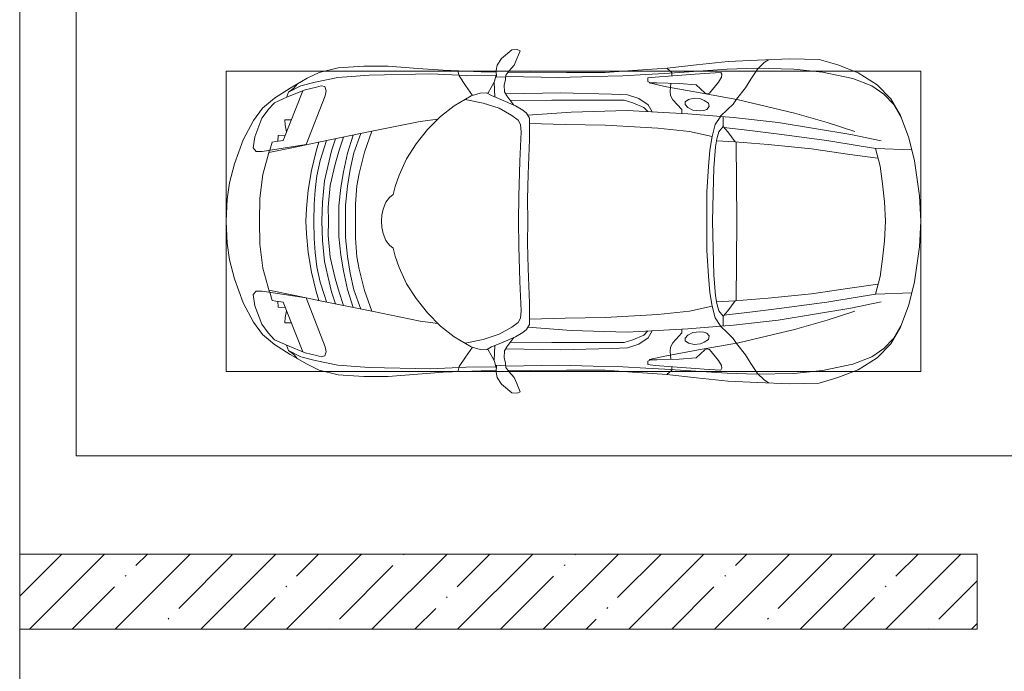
# Model space of a CAD drawing. Header units: millimetres. Extents: x -32229 to 291619, y -13689 to 125138.
# Tile 12 of 256: x -6265 to -1019, y 46025 to 49500. Entities that reach past the tile are written whole.
import ezdxf

# ---------------------------------------------------------------- set-up
doc = ezdxf.new("R2010")
doc.units = ezdxf.units.MM
for name, color, linetype, lineweight in [('A-DETL-GENF-OTLN', 7, 'Continuous', 18), ('A-FLOR-____-OTLN', 7, 'Continuous', 18), ('A-WALL-____-MCUT', 7, 'Continuous', 40), ('A-WALL-____-PATT', 7, 'Continuous', 40), ('C-PRKG-____-OTLN', 7, 'Continuous', 18)]:
    doc.layers.add(name, color=color, linetype=linetype, lineweight=lineweight)

# ---------------------------------------------------------------- blocks, each defined once
blk = doc.blocks.new('АР_Машиноместо - 4900x2400_М__5300х2500_-V39--02 ЭМ')
at = {"layer": 'A-DETL-GENF-OTLN', "color": 253, "lineweight": 13, "true_color": 0xaaaaaa}
for p, q in [((927, 4466.6), (804.4, 4436.7)), ((1114.6, 4493), (927, 4466.6)), ((1250, 4500), (1114.6, 4493)), ((1250, 4500), (1385.4, 4493)), ((1385.4, 4493), (1573, 4466.6)), ((1573, 4466.6), (1695.6, 4436.7)), ((804.4, 4436.7), (686, 4391.6)), ((861.2, 4260.3), (869.3, 4451.1)), ((1638.8, 4260.3), (1630.7, 4451.1)), ((1695.6, 4436.7), (1814, 4391.6)), ((686, 4391.6), (596.3, 4340.6)), ((1814, 4391.6), (1903.7, 4340.6)), ((596.3, 4340.6), (522.5, 4267.9)), ((1146, 4306.7), (1050.4, 4297.3)), ((1250, 4312), (1146, 4306.7)), ((1250, 4312), (1354, 4306.7)), ((1354, 4306.7), (1449.6, 4297.3)), ((1903.7, 4340.6), (1977.5, 4267.9)), ((522.5, 4267.9), (458.6, 4167)), ((955.5, 4283.9), (861, 4259.4)), ((914, 4272.5), (893.6, 4121.6)), ((1050.4, 4297.3), (955.5, 4283.9)), ((1449.6, 4297.3), (1544.5, 4283.9)), ((1544.5, 4283.9), (1639, 4259.4)), ((1586, 4272.5), (1606.4, 4121.6)), ((1977.5, 4267.9), (2041.4, 4167)), ((458.6, 4167), (416.4, 4059.2)), ((2041.4, 4167), (2083.6, 4059.2)), ((893.6, 4121.6), (863.9, 3917.5)), ((1606.4, 4121.6), (1636.1, 3917.5)), ((416.4, 4059.2), (387.4, 3958.4)), ((2083.6, 4059.2), (2112.6, 3958.4)), ((387.4, 3958.4), (384, 3802.9)), ((2112.6, 3958.4), (2116, 3802.9)), ((863.9, 3917.5), (840.1, 3687.8)), ((1636.1, 3917.5), (1659.9, 3687.8)), ((384, 3802.9), (390.2, 3630)), ((2116, 3802.9), (2109.8, 3630)), ((403.8, 3665.5), (388.1, 3688.4)), ((840.1, 3687.8), (826.6, 3509.6)), ((1659.9, 3687.8), (1673.4, 3509.6)), ((2096.2, 3665.5), (2111.9, 3688.4)), ((390.2, 3630), (397.1, 3474.2)), ((438.6, 3629.8), (403.8, 3665.5)), ((491.4, 3594.2), (438.6, 3629.8)), ((2008.6, 3594.2), (2061.4, 3629.8)), ((2061.4, 3629.8), (2096.2, 3665.5)), ((2109.8, 3630), (2102.9, 3474.2)), ((537.9, 3567), (491.4, 3594.2)), ((598.3, 3518.6), (537.9, 3567)), ((1901.7, 3518.6), (1962.1, 3567)), ((1962.1, 3567), (2008.6, 3594.2)), ((624.9, 3501.2), (598.3, 3518.6)), ((1250, 3520.1), (827.2, 3517.2)), ((1250, 3520.1), (1672.8, 3517.2)), ((1875.1, 3501.2), (1901.7, 3518.6)), ((397.1, 3474.2), (415.7, 3305.9)), ((654.7, 3470.4), (624.9, 3501.2)), ((690.2, 3433.7), (654.7, 3470.4)), ((676.4, 3260.1), (695.7, 3502.8)), ((744.3, 3447), (773.2, 3472.4)), ((773.2, 3472.4), (825.6, 3512.1)), ((825.6, 3512.1), (821, 3413)), ((1674.4, 3512.1), (1679, 3413)), ((1726.8, 3472.4), (1674.4, 3512.1)), ((1755.7, 3447), (1726.8, 3472.4)), ((1823.6, 3260.1), (1804.3, 3502.8)), ((1809.8, 3433.7), (1845.3, 3470.4)), ((1845.3, 3470.4), (1875.1, 3501.2)), ((2102.9, 3474.2), (2084.3, 3305.9)), ((456.6, 3434.5), (466.2, 3441.1)), ((462.2, 3347.3), (456.6, 3434.5)), ((466.2, 3441.1), (481.5, 3439.1)), ((481.5, 3439.1), (508, 3422.8)), ((508, 3422.8), (566.8, 3375.1)), ((744.1, 3447.2), (691.3, 3447.2)), ((773, 3424.2), (744.1, 3447.2)), ((811.1, 3414.8), (773, 3424.2)), ((853.3, 3407.2), (811.1, 3414.8)), ((1646.7, 3407.2), (1688.9, 3414.8)), ((1688.9, 3414.8), (1727, 3424.2)), ((1727, 3424.2), (1755.7, 3447)), ((1755.7, 3447.2), (1808.7, 3447.2)), ((1992, 3422.8), (1933.2, 3375.1)), ((2018.5, 3439.1), (1992, 3422.8)), ((2033.8, 3441.1), (2018.5, 3439.1)), ((2043.4, 3434.5), (2033.8, 3441.1)), ((2037.8, 3347.3), (2043.4, 3434.5)), ((569.7, 3360.7), (564.6, 3349.7)), ((566.8, 3375.1), (569.7, 3360.7)), ((605.2, 3346.8), (620, 3369.3)), ((620, 3369.3), (638.7, 3372.5)), ((638.7, 3372.5), (654.1, 3360.7)), ((654.1, 3360.7), (658.7, 3344.5)), ((965.3, 3397.8), (853.3, 3407.2)), ((1102.5, 3394.3), (965.3, 3397.8)), ((1250, 3391.3), (1102.5, 3394.3)), ((1250, 3391.3), (1397.5, 3394.3)), ((1397.5, 3394.3), (1534.7, 3397.8)), ((1534.7, 3397.8), (1646.7, 3407.2)), ((1845.9, 3360.7), (1841.3, 3344.5)), ((1861.3, 3372.5), (1845.9, 3360.7)), ((1880, 3369.3), (1861.3, 3372.5)), ((1894.8, 3346.8), (1880, 3369.3)), ((1933.2, 3375.1), (1930.3, 3360.7)), ((1930.3, 3360.7), (1935.4, 3349.7)), ((415.7, 3305.9), (432.8, 3149.3)), ((474.8, 3179.9), (462.2, 3347.3)), ((564.6, 3349.7), (522.2, 3303.2)), ((593.6, 3292.5), (597.1, 3327.4)), ((597.1, 3327.4), (605.2, 3346.8)), ((661.1, 3321.2), (657.2, 3286.3)), ((658.7, 3344.5), (661.1, 3321.2)), ((1841.3, 3344.5), (1838.9, 3321.2)), ((1838.9, 3321.2), (1842.8, 3286.3)), ((1902.9, 3327.4), (1894.8, 3346.8)), ((1906.4, 3292.5), (1902.9, 3327.4)), ((1935.4, 3349.7), (1977.8, 3303.2)), ((2025.2, 3179.9), (2037.8, 3347.3)), ((2084.3, 3305.9), (2067.1, 3148.3)), ((522.2, 3303.2), (515.3, 3213.7)), ((599.8, 3262.3), (593.6, 3292.5)), ((612.1, 3245.7), (599.8, 3262.3)), ((643.2, 3259.9), (626.8, 3246.1)), ((657.2, 3286.3), (643.2, 3259.9)), ((659.3, 2936), (676.4, 3260.1)), ((1840.7, 2936), (1823.6, 3260.1)), ((1842.8, 3286.3), (1856.8, 3259.9)), ((1856.8, 3259.9), (1873.2, 3246.1)), ((1887.9, 3245.7), (1900.2, 3262.3)), ((1900.2, 3262.3), (1906.4, 3292.5)), ((1977.8, 3303.2), (1984.7, 3213.7)), ((515.3, 3213.7), (510.9, 3094.6)), ((654.5, 3228.1), (601.7, 3179.4)), ((626.8, 3246.1), (612.1, 3245.7)), ((674.6, 3227.6), (654.5, 3228.1)), ((1825.4, 3227.6), (1845.5, 3228.1)), ((1845.5, 3228.1), (1898.3, 3179.4)), ((1873.2, 3246.1), (1887.9, 3245.7)), ((1984.7, 3213.7), (1989.1, 3094.6)), ((432.8, 3149.3), (446, 2964.8)), ((456.9, 3174.2), (432.9, 3148.3)), ((475.2, 3173.5), (456.9, 3174.2)), ((480.8, 3085), (474.8, 3179.9)), ((558.4, 3165.4), (513.6, 3168)), ((579.5, 3167.7), (558.4, 3165.4)), ((601.7, 3179.4), (579.5, 3167.7)), ((1898.3, 3179.4), (1920.5, 3167.7)), ((1920.5, 3167.7), (1941.6, 3165.4)), ((1941.6, 3165.4), (1986.4, 3168)), ((2019.2, 3085), (2025.2, 3179.9)), ((2024.8, 3173.5), (2043.1, 3174.2)), ((2043.1, 3174.2), (2067.1, 3148.3)), ((2067.2, 3149.3), (2054, 2964.8)), ((485.6, 3046.1), (480.8, 3085)), ((504.5, 3046.6), (485.6, 3046.1)), ((512.2, 3061.4), (504.5, 3046.6)), ((510.9, 3094.6), (512.2, 3061.4)), ((665.1, 3046.1), (643.6, 3024.6)), ((1834.9, 3046.1), (1856.4, 3024.6)), ((1989.1, 3094.6), (1987.8, 3061.4)), ((1987.8, 3061.4), (1995.5, 3046.6)), ((1995.5, 3046.6), (2014.4, 3046.1)), ((2014.4, 3046.1), (2019.2, 3085)), ((643.6, 3024.6), (618.7, 2966.7)), ((1856.4, 3024.6), (1881.3, 2966.7)), ((446, 2964.8), (456.1, 2818.3)), ((618.7, 2966.7), (604.4, 2919.4)), ((1881.3, 2966.7), (1895.6, 2919.4)), ((2054, 2964.8), (2043.9, 2818.3)), ((604.4, 2919.4), (604.4, 2850.8)), ((667.8, 2638.3), (659.3, 2936)), ((1832.2, 2638.3), (1840.7, 2936)), ((1895.6, 2919.4), (1895.6, 2850.8)), ((604.4, 2850.8), (603.5, 2534.3)), ((1895.6, 2850.8), (1896.5, 2534.3)), ((456.1, 2818.3), (456.8, 2613.6)), ((2043.9, 2818.3), (2043.2, 2613.6)), ((684.8, 2406.5), (667.8, 2638.3)), ((1815.2, 2406.5), (1832.2, 2638.3)), ((456.8, 2613.6), (454.5, 2423.6)), ((2043.2, 2613.6), (2045.5, 2423.6)), ((603.5, 2534.3), (606.1, 2314.9)), ((1896.5, 2534.3), (1893.9, 2314.9)), ((454.5, 2423.6), (456, 2301.1)), ((700.6, 2415.4), (672.8, 2399.7)), ((813.8, 2416.7), (700.6, 2415.4)), ((999.2, 2409.3), (813.8, 2416.7)), ((1500.8, 2409.3), (1686.2, 2416.7)), ((1686.2, 2416.7), (1799.4, 2415.4)), ((1799.4, 2415.4), (1827.2, 2399.7)), ((2045.5, 2423.6), (2044, 2301.1)), ((341.2, 2366.2), (333.1, 2350.6)), ((384.4, 2347.9), (341.2, 2366.2)), ((656.7, 2380.3), (633.8, 2340.5)), ((672.8, 2399.7), (656.7, 2380.3)), ((734.3, 2368.8), (710, 2355.4)), ((772.7, 2371.5), (734.3, 2368.8)), ((929.1, 2364.1), (772.7, 2371.5)), ((1115.2, 2358.7), (929.1, 2364.1)), ((1132.7, 2404.6), (999.2, 2409.3)), ((1250, 2406.6), (1132.7, 2404.6)), ((1250, 2406.6), (1367.3, 2404.6)), ((1367.3, 2404.6), (1500.8, 2409.3)), ((1384.8, 2358.7), (1570.9, 2364.1)), ((1570.9, 2364.1), (1727.3, 2371.5)), ((1727.3, 2371.5), (1765.7, 2368.8)), ((1765.7, 2368.8), (1790, 2355.4)), ((1827.2, 2399.7), (1843.3, 2380.3)), ((1843.3, 2380.3), (1866.2, 2340.5)), ((2115.6, 2347.9), (2158.8, 2366.2)), ((2158.8, 2366.2), (2166.9, 2350.6)), ((333.1, 2350.6), (335.2, 2322.3)), ((335.2, 2322.3), (381.7, 2266.4)), ((417.4, 2333.8), (384.4, 2347.9)), ((449.8, 2306.1), (417.4, 2333.8)), ((630.6, 2332.9), (580.6, 2296)), ((633.8, 2340.5), (600.8, 2263)), ((685.1, 2322.3), (647.3, 2254.2)), ((710, 2355.4), (685.1, 2322.3)), ((1250, 2357.8), (1115.2, 2358.7)), ((1250, 2357.8), (1384.8, 2358.7)), ((1790, 2355.4), (1814.9, 2322.3)), ((1814.9, 2322.3), (1852.7, 2254.2)), ((1866.2, 2340.5), (1899.2, 2263)), ((1869.4, 2332.9), (1919.4, 2296)), ((2050.2, 2306.1), (2082.6, 2333.8)), ((2082.6, 2333.8), (2115.6, 2347.9)), ((2164.8, 2322.3), (2118.3, 2266.4)), ((2166.9, 2350.6), (2164.8, 2322.3)), ((381.7, 2266.4), (417.4, 2243.4)), ((470, 2290), (449.8, 2306.1)), ((493.6, 2288.6), (470, 2290)), ((482, 2235.6), (479.1, 2288.7)), ((523.3, 2281.2), (493.6, 2288.6)), ((559, 2282.6), (523.3, 2281.2)), ((580.6, 2296), (559, 2282.6)), ((600.8, 2263), (579.9, 2213.8)), ((1899.2, 2263), (1920.1, 2213.8)), ((1919.4, 2296), (1941, 2282.6)), ((1941, 2282.6), (1976.7, 2281.2)), ((1976.7, 2281.2), (2006.4, 2288.6)), ((2006.4, 2288.6), (2030, 2290)), ((2018, 2235.6), (2020.9, 2288.7)), ((2030, 2290), (2050.2, 2306.1)), ((2118.3, 2266.4), (2082.6, 2243.4)), ((417.4, 2243.4), (445.1, 2238.7)), ((445.1, 2238.7), (481.8, 2239.5)), ((453, 2159.1), (455, 2238.9)), ((505.1, 2230), (467.5, 2239.2)), ((536.7, 2211.8), (505.1, 2230)), ((586.6, 2231.3), (510.1, 2227.1)), ((564.3, 2195.4), (536.7, 2211.8)), ((579.9, 2213.8), (564.9, 2186.5)), ((647.3, 2254.2), (619.7, 2168.6)), ((1852.7, 2254.2), (1880.3, 2168.6)), ((1913.4, 2231.3), (1989.9, 2227.1)), ((1920.1, 2213.8), (1935.1, 2186.5)), ((1935.7, 2195.4), (1963.3, 2211.8)), ((1963.3, 2211.8), (1994.9, 2230)), ((1994.9, 2230), (2032.5, 2239.2)), ((2054.9, 2238.7), (2018.2, 2239.5)), ((2047, 2159.1), (2045, 2238.9)), ((2082.6, 2243.4), (2054.9, 2238.7)), ((444.9, 1956.8), (453, 2159.1)), ((567.1, 2153.8), (564.3, 2195.4)), ((580.7, 2105.7), (567.1, 2153.8)), ((619.7, 2168.6), (600.3, 2072.7)), ((1880.3, 2168.6), (1899.7, 2072.7)), ((1919.3, 2105.7), (1932.9, 2153.8)), ((1932.9, 2153.8), (1935.7, 2195.4)), ((2055.1, 1956.8), (2047, 2159.1)), ((578.8, 2112.6), (525.5, 2074.6)), ((634.6, 2015), (580.7, 2105.7)), ((1865.4, 2015), (1919.3, 2105.7)), ((1921.2, 2112.6), (1974.5, 2074.6)), ((525.5, 2074.6), (475.1, 2041)), ((1974.5, 2074.6), (2024.9, 2041)), ((475.1, 2041), (447.5, 2034.4)), ((690.7, 1941.6), (634.6, 2015)), ((1809.3, 1941.6), (1865.4, 2015)), ((2024.9, 2041), (2052.5, 2034.4)), ((434.8, 1820.7), (444.9, 1956.8)), ((761.1, 1871.7), (690.7, 1941.6)), ((1738.9, 1871.7), (1809.3, 1941.6)), ((2065.2, 1820.7), (2055.1, 1956.8)), ((718.3, 1834.2), (705.7, 1926.7)), ((1781.7, 1834.2), (1794.3, 1926.7)), ((837.5, 1812.1), (761.1, 1871.7)), ((1662.5, 1812.1), (1738.9, 1871.7)), ((422, 1662.9), (434.8, 1820.7)), ((770, 1576.5), (718.3, 1834.2)), ((917, 1761.1), (837.5, 1812.1)), ((1583, 1761.1), (1662.5, 1812.1)), ((1730, 1576.5), (1781.7, 1834.2)), ((2078, 1662.9), (2065.2, 1820.7)), ((1004.2, 1721.4), (917, 1761.1)), ((1495.8, 1721.4), (1583, 1761.1)), ((1064.9, 1700.5), (1004.2, 1721.4)), ((1107.2, 1689.8), (1064.9, 1700.5)), ((1123.5, 1670.9), (1107.2, 1689.8)), ((1376.5, 1670.9), (1392.8, 1689.8)), ((1392.8, 1689.8), (1435.1, 1700.5)), ((1435.1, 1700.5), (1495.8, 1721.4)), ((422, 1534.1), (422, 1662.9)), ((1147.5, 1650.5), (1123.5, 1670.9)), ((1184.7, 1635.7), (1147.5, 1650.5)), ((1217.8, 1629.1), (1184.7, 1635.7)), ((1217.8, 1629.1), (1250, 1626.8)), ((1282.2, 1629.1), (1250, 1626.8)), ((1282.2, 1629.1), (1315.3, 1635.7)), ((1315.3, 1635.7), (1352.5, 1650.5)), ((1352.5, 1650.5), (1376.5, 1670.9)), ((2078, 1534.1), (2078, 1662.9)), ((826.8, 1300.9), (770, 1576.5)), ((881.7, 1536.4), (770, 1576.5)), ((1618.3, 1536.4), (1730, 1576.5)), ((1673.2, 1300.9), (1730, 1576.5)), ((430.8, 1396.6), (422, 1534.1)), ((994.9, 1509.3), (881.7, 1536.4)), ((1505.1, 1509.3), (1618.3, 1536.4)), ((2069.2, 1396.6), (2078, 1534.1)), ((884.3, 1480.8), (782, 1518.1)), ((887, 1446.5), (790.4, 1477.3)), ((973.4, 1459.7), (884.3, 1480.8)), ((1060, 1496.1), (994.9, 1509.3)), ((1159.3, 1489.1), (1060, 1496.1)), ((1250, 1488.3), (1159.3, 1489.1)), ((1250, 1488.3), (1340.7, 1489.1)), ((1340.7, 1489.1), (1440, 1496.1)), ((1440, 1496.1), (1505.1, 1509.3)), ((1526.6, 1459.7), (1615.7, 1480.8)), ((1613, 1446.5), (1709.6, 1477.3)), ((1615.7, 1480.8), (1718, 1518.1)), ((871.4, 1401.1), (800.5, 1424.6)), ((986.2, 1425.6), (887, 1446.5)), ((1061.9, 1445.7), (973.4, 1459.7)), ((1070, 1410.4), (986.2, 1425.6)), ((1163.9, 1435.1), (1061.9, 1445.7)), ((1250, 1435.1), (1163.9, 1435.1)), ((1250, 1435.1), (1336.1, 1435.1)), ((1336.1, 1435.1), (1438.1, 1445.7)), ((1430, 1410.4), (1513.8, 1425.6)), ((1438.1, 1445.7), (1526.6, 1459.7)), ((1513.8, 1425.6), (1613, 1446.5)), ((1628.6, 1401.1), (1699.5, 1424.6)), ((455.7, 1296.1), (430.8, 1396.6)), ((873.8, 1361.2), (809.9, 1383.1)), ((945.3, 1380.6), (871.4, 1401.1)), ((1059, 1354.8), (945.3, 1380.6)), ((1168.3, 1399.8), (1070, 1410.4)), ((1250, 1400.1), (1168.3, 1399.8)), ((1250, 1400.1), (1331.7, 1399.8)), ((1331.7, 1399.8), (1430, 1410.4)), ((1441, 1354.8), (1554.7, 1380.6)), ((1554.7, 1380.6), (1628.6, 1401.1)), ((1626.2, 1361.2), (1690.1, 1383.1)), ((2044.3, 1296.1), (2069.2, 1396.6)), ((527.2, 1305.2), (531.8, 1326)), ((531.8, 1326), (554.4, 1333.3)), ((554.4, 1333.3), (580.7, 1327.1)), ((580.7, 1327.1), (841.1, 1225.9)), ((859.1, 1321.2), (819.9, 1334.4)), ((925.2, 1301.6), (859.1, 1321.2)), ((958.3, 1341.1), (873.8, 1361.2)), ((1035, 1323.2), (958.3, 1341.1)), ((1148.3, 1312.4), (1035, 1323.2)), ((1174.5, 1344.2), (1059, 1354.8)), ((1250, 1309.3), (1148.3, 1312.4)), ((1250, 1344.9), (1174.5, 1344.2)), ((1250, 1344.9), (1325.5, 1344.2)), ((1250, 1309.3), (1351.7, 1312.4)), ((1325.5, 1344.2), (1441, 1354.8)), ((1351.7, 1312.4), (1465, 1323.2)), ((1465, 1323.2), (1541.7, 1341.1)), ((1541.7, 1341.1), (1626.2, 1361.2)), ((1574.8, 1301.6), (1640.9, 1321.2)), ((1640.9, 1321.2), (1680.1, 1334.4)), ((1919.3, 1327.1), (1658.9, 1225.9)), ((1945.6, 1333.3), (1919.3, 1327.1)), ((1968.2, 1326), (1945.6, 1333.3)), ((1972.8, 1305.2), (1968.2, 1326)), ((487.4, 1232.1), (455.7, 1296.1)), ((535, 1280.6), (527.2, 1305.2)), ((548.2, 1220.1), (535, 1280.6)), ((853.8, 1167.4), (826.8, 1300.9)), ((876.3, 1278.7), (828.3, 1293.7)), ((978.6, 1254.6), (876.3, 1278.7)), ((1007.1, 1283.7), (925.2, 1301.6)), ((1083.6, 1274.6), (1007.1, 1283.7)), ((1159.1, 1267.9), (1083.6, 1274.6)), ((1250, 1266.6), (1159.1, 1267.9)), ((1250, 1266.6), (1340.9, 1267.9)), ((1340.9, 1267.9), (1416.4, 1274.6)), ((1416.4, 1274.6), (1492.9, 1283.7)), ((1492.9, 1283.7), (1574.8, 1301.6)), ((1521.4, 1254.6), (1623.7, 1278.7)), ((1623.7, 1278.7), (1671.7, 1293.7)), ((1646.2, 1167.4), (1673.2, 1300.9)), ((1951.8, 1220.1), (1965, 1280.6)), ((1965, 1280.6), (1972.8, 1305.2)), ((2012.6, 1232.1), (2044.3, 1296.1)), ((539.3, 1140.4), (487.4, 1232.1)), ((586.9, 1126.3), (548.2, 1220.1)), ((841.1, 1225.9), (877.7, 991.4)), ((1084.1, 1236), (978.6, 1254.6)), ((1182.5, 1227.5), (1084.1, 1236)), ((1250, 1223.7), (1182.5, 1227.5)), ((1250, 1223.7), (1317.5, 1227.5)), ((1317.5, 1227.5), (1415.9, 1236)), ((1415.9, 1236), (1521.4, 1254.6)), ((1658.9, 1225.9), (1622.3, 991.4)), ((1913.1, 1126.3), (1951.8, 1220.1)), ((1960.7, 1140.4), (2012.6, 1232.1)), ((540.4, 1159.6), (516.2, 1180.5)), ((561.3, 1132.6), (540.4, 1159.6)), ((882.6, 1027.5), (853.8, 1167.4)), ((1617.4, 1027.5), (1646.2, 1167.4)), ((1938.7, 1132.6), (1959.6, 1159.6)), ((1959.6, 1159.6), (1983.8, 1180.5)), ((593.2, 1056.8), (539.3, 1140.4)), ((589, 1121.6), (561.3, 1132.6)), ((617.9, 1057.3), (586.9, 1126.3)), ((1882.1, 1057.3), (1913.1, 1126.3)), ((1906.8, 1056.8), (1960.7, 1140.4)), ((1911, 1121.6), (1938.7, 1132.6)), ((647.2, 992.8), (593.2, 1056.8)), ((654.7, 1024.4), (617.9, 1057.3)), ((1845.3, 1024.4), (1882.1, 1057.3)), ((1852.8, 992.8), (1906.8, 1056.8)), ((700.9, 989.1), (655, 1024.3)), ((1000.2, 994.5), (871.4, 1031.3)), ((1499.8, 994.5), (1628.6, 1031.3)), ((1799.1, 989.1), (1845, 1024.3)), ((711.9, 946.2), (647.2, 992.8)), ((800.1, 952.6), (700.9, 989.1)), ((815.8, 891), (711.9, 946.2)), ((859, 944.1), (800.1, 952.6)), ((877.7, 958.9), (859, 944.1)), ((877.7, 991.4), (877.7, 958.9)), ((1127.4, 979.8), (1000.2, 994.5)), ((1250, 977.6), (1127.4, 979.8)), ((1250, 977.6), (1372.6, 979.8)), ((1372.6, 979.8), (1499.8, 994.5)), ((1622.3, 991.4), (1622.3, 958.9)), ((1622.3, 958.9), (1641, 944.1)), ((1641, 944.1), (1699.9, 952.6)), ((1684.2, 891), (1788.1, 946.2)), ((1699.9, 952.6), (1799.1, 989.1)), ((1788.1, 946.2), (1852.8, 992.8)), ((943.3, 845.1), (815.8, 891)), ((1044.2, 818.6), (943.3, 845.1)), ((1455.8, 818.6), (1556.7, 845.1)), ((1556.7, 845.1), (1684.2, 891)), ((1132.7, 806), (1044.2, 818.6)), ((1250, 800), (1132.7, 806)), ((1250, 800), (1367.3, 806)), ((1367.3, 806), (1455.8, 818.6))]:
    blk.add_line(p, q, dxfattribs=at)
at = {"layer": 'A-DETL-GENF-OTLN', "color": 254, "lineweight": 13, "true_color": 0xd4d4d4}
for p, q in [((625, 4354.8), (571.5, 4303.1)), ((696.3, 4395.8), (625, 4354.8)), ((1803.7, 4395.8), (1875, 4354.8)), ((1875, 4354.8), (1928.5, 4303.1)), ((571.5, 4303.1), (527.8, 4239.8)), ((1928.5, 4303.1), (1972.2, 4239.8)), ((786.9, 4128.3), (821.1, 4289.8)), ((849, 4182.8), (861.2, 4260.3)), ((1651, 4182.8), (1638.8, 4260.3)), ((1713.1, 4128.3), (1678.9, 4289.8)), ((527.8, 4239.8), (488.6, 4138.1)), ((1972.2, 4239.8), (2011.4, 4138.1)), ((722.7, 4001.8), (771.7, 4149.8)), ((819.4, 4000.8), (849, 4182.8)), ((1680.6, 4000.8), (1651, 4182.8)), ((1777.3, 4001.8), (1728.3, 4149.8)), ((488.6, 4138.1), (454.7, 3976.8)), ((723.2, 3741.5), (786.9, 4128.3)), ((1776.8, 3741.5), (1713.1, 4128.3)), ((2011.4, 4138.1), (2045.3, 3976.8)), ((673.6, 3827.1), (722.7, 4001.8)), ((785.7, 3746.6), (819.4, 4000.8)), ((1714.3, 3746.6), (1680.6, 4000.8)), ((1826.4, 3827.1), (1777.3, 4001.8)), ((454.7, 3976.8), (438.6, 3823.4)), ((2045.3, 3976.8), (2061.4, 3823.4)), ((438.6, 3823.4), (434.2, 3623.7)), ((602.3, 3530.2), (673.6, 3827.1)), ((1897.7, 3530.2), (1826.4, 3827.1)), ((2061.4, 3823.4), (2065.8, 3623.7)), ((695.7, 3502.8), (723.2, 3741.5)), ((765.5, 3589.1), (785.7, 3746.6)), ((1734.5, 3589.1), (1714.3, 3746.6)), ((1804.3, 3502.8), (1776.8, 3741.5)), ((434.2, 3623.7), (439.5, 3468.5)), ((2065.8, 3623.7), (2060.5, 3468.5)), ((749.1, 3450.8), (765.5, 3589.1)), ((1750.9, 3450.8), (1734.5, 3589.1)), ((564, 3316.2), (602.3, 3530.2)), ((1936, 3316.2), (1897.7, 3530.2)), ((439.5, 3468.5), (462, 3136.6)), ((2060.5, 3468.5), (2038, 3136.6)), ((734.6, 3405.8), (688.5, 3435.5)), ((1765.4, 3405.8), (1811.5, 3435.5)), ((797.1, 3388.2), (734.6, 3405.8)), ((771.7, 3268.5), (797.1, 3388.2)), ((870, 3377.1), (797.1, 3388.2)), ((957.1, 3368.9), (870, 3377.1)), ((1093.5, 3360.7), (957.1, 3368.9)), ((1250, 3360.7), (1093.5, 3360.7)), ((1250, 3360.7), (1406.5, 3360.7)), ((1406.5, 3360.7), (1542.9, 3368.9)), ((1542.9, 3368.9), (1630, 3377.1)), ((1630, 3377.1), (1702.9, 3388.2)), ((1702.9, 3388.2), (1765.4, 3405.8)), ((1728.3, 3268.5), (1702.9, 3388.2)), ((532.7, 3145.9), (564, 3316.2)), ((1967.3, 3145.9), (1936, 3316.2)), ((752.8, 3099), (771.7, 3268.5)), ((1747.2, 3099), (1728.3, 3268.5)), ((462, 3136.6), (466.3, 3036.3)), ((512.5, 3053.2), (532.7, 3145.9)), ((737.8, 2818.3), (752.8, 3099)), ((1762.2, 2818.3), (1747.2, 3099)), ((1987.5, 3053.2), (1967.3, 3145.9)), ((2038, 3136.6), (2033.7, 3036.3)), ((595.2, 2997.9), (629, 3048.1)), ((629, 3048.1), (666.7, 3069.7)), ((1871, 3048.1), (1833.3, 3069.7)), ((1904.8, 2997.9), (1871, 3048.1)), ((466.3, 3036.3), (473.9, 2913.7)), ((575.7, 2937.4), (595.2, 2997.9)), ((1924.3, 2937.4), (1904.8, 2997.9)), ((2033.7, 3036.3), (2026.1, 2913.7)), ((473.9, 2913.7), (477.8, 2754.7)), ((571.6, 2853.3), (575.7, 2937.4)), ((1928.4, 2853.3), (1924.3, 2937.4)), ((2026.1, 2913.7), (2022.2, 2754.7)), ((564.4, 2580.5), (571.6, 2853.3)), ((1935.6, 2580.5), (1928.4, 2853.3)), ((733.8, 2606.7), (737.8, 2818.3)), ((1766.2, 2606.7), (1762.2, 2818.3)), ((477.8, 2754.7), (483.3, 2571.4)), ((2022.2, 2754.7), (2016.7, 2571.4)), ((483.3, 2571.4), (478, 2290)), ((570.6, 2291.4), (564.4, 2580.5)), ((728.4, 2415.7), (733.8, 2606.7)), ((1771.6, 2415.7), (1766.2, 2606.7)), ((1929.4, 2291.4), (1935.6, 2580.5)), ((2016.7, 2571.4), (2022, 2290)), ((471.8, 2077.7), (474.5, 2239.3)), ((2028.2, 2077.7), (2025.5, 2239.3)), ((462.8, 1889.5), (471.8, 2077.7)), ((2037.2, 1889.5), (2028.2, 2077.7)), ((470.9, 1561.4), (462.8, 1889.5)), ((2029.1, 1561.4), (2037.2, 1889.5)), ((483.4, 1395.6), (470.9, 1561.4)), ((2016.6, 1395.6), (2029.1, 1561.4)), ((507.4, 1274.3), (483.4, 1395.6)), ((1992.6, 1274.3), (2016.6, 1395.6)), ((527.9, 1198.6), (507.4, 1274.3)), ((1972.1, 1198.6), (1992.6, 1274.3)), ((818.8, 1102.9), (554, 1208.1)), ((1681.2, 1102.9), (1946, 1208.1)), ((561.7, 1132.1), (527.9, 1198.6)), ((1938.3, 1132.1), (1972.1, 1198.6)), ((709.1, 1112.7), (708.2, 1146.9)), ((737.7, 1113.6), (709.1, 1112.7)), ((772.6, 1121.3), (737.7, 1113.6)), ((792.9, 1076.2), (791.2, 1114.5)), ((824.1, 1063.7), (818.8, 1102.9)), ((1675.9, 1063.7), (1681.2, 1102.9)), ((1707.1, 1076.2), (1708.8, 1114.5)), ((1727.4, 1121.3), (1762.3, 1113.6)), ((1762.3, 1113.6), (1790.9, 1112.7)), ((1790.9, 1112.7), (1791.8, 1146.9)), ((823.3, 1074.4), (792.9, 1076.2)), ((827.7, 1045), (824.1, 1063.7)), ((1672.3, 1045), (1675.9, 1063.7)), ((1676.7, 1074.4), (1707.1, 1076.2)), ((871.3, 1031.9), (827.7, 1045)), ((1628.7, 1031.9), (1672.3, 1045))]:
    blk.add_line(p, q, dxfattribs=at)
at = {"layer": 'C-PRKG-____-OTLN', "color": 253, "lineweight": 13, "true_color": 0xaaaaaa}
for p, q in [((2500, 0), (2500, 5300)), ((450, 4500), (2050, 4500)), ((450, 800), (450, 4500)), ((2050, 800), (2050, 4500)), ((450, 800), (2050, 800)), ((2500, 0), (0, 0))]:
    blk.add_line(p, q, dxfattribs=at)
blk = doc.blocks.new('Наметкина 10_РД_АР_П_отсоединено_rvt-1--02 ЭМ')
at = {"layer": 'A-WALL-____-PATT', "lineweight": 5, "true_color": 0xaaaaaa}
h = blk.add_hatch(dxfattribs=at)
h.set_pattern_fill('FP_3', color=253, style=0, pattern_type=2)
h.set_pattern_definition([(45, (0, 0), (-228.0985, 228.0985), []), (45, (228.1, 0), (-228.0985, 228.0985), [403.225, -80.645, 6.706, -73.939])])
h.paths.add_polyline_path([(-1164.7, 46250), (-1164.7, 46650), (-6264.7, 46650), (-6264.7, 46250), (-5908.8, 46250)])
at = {"layer": 'A-FLOR-____-OTLN', "color": 253, "lineweight": 13, "true_color": 0xaaaaaa}
for p, q in [((-6264.7, 52575), (-6264.7, 46650)), ((-6264.7, 46650), (-6264.7, 52575)), ((-6264.7, 46250), (-6264.7, 41100)), ((-6264.7, 41100), (-6264.7, 46250))]:
    blk.add_line(p, q, dxfattribs=at)
at = {"layer": 'A-WALL-____-MCUT', "color": 253, "lineweight": 13, "true_color": 0xaaaaaa}
for p, q in [((-1164.7, 46650), (-6264.7, 46650)), ((-6264.7, 46650), (-6264.7, 46250)), ((-1164.7, 46250), (-1164.7, 46650)), ((-6264.7, 46250), (-1164.7, 46250))]:
    blk.add_line(p, q, dxfattribs=at)
at = {"layer": 'C-PRKG-____-OTLN', "color": 253, "lineweight": 13, "true_color": 0xaaaaaa, "rotation": 270.000000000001}
blk.add_blockref('АР_Машиноместо - 4900x2400_М__5300х2500_-V39--02 ЭМ', (-5964.7, 49675), dxfattribs=at)

msp = doc.modelspace()

# ---------------------------------------------------------------- block references
at = {"lineweight": 5}
msp.add_blockref('Наметкина 10_РД_АР_П_отсоединено_rvt-1--02 ЭМ', (0, 0), dxfattribs=at)

doc.saveas('drawing.dxf')
